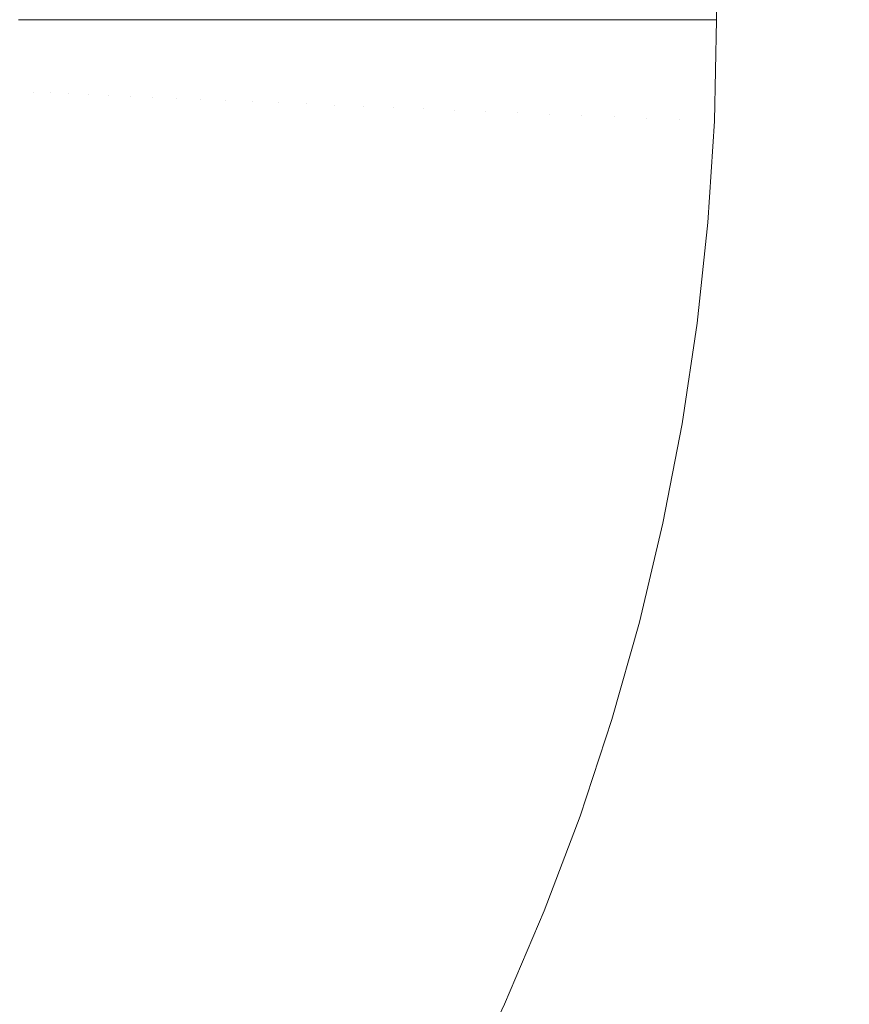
# Model space of a CAD drawing. Header units: centimetres. Extents: x -26 to 27.3, y -25.3 to -23.5.
# Tile 132 of 200: x 9.422 to 9.526, y -24.883 to -24.76. Entities that reach past the tile are written whole.
import ezdxf

# ---------------------------------------------------------------- set-up
doc = ezdxf.new("R2010")
doc.units = ezdxf.units.CM
doc.header["$LTSCALE"] = 2.54
doc.layers.add('Lucido design-1', color=7, linetype='Continuous')

# ---------------------------------------------------------------- blocks, each defined once
blk = doc.blocks.new('Gruppo-4-1')
at = {"color": 7, "linetype": 'Continuous', "lineweight": 9}
blk.add_3dface([(-25.89065, -23.55989, -349.28267), (-25.89065, -25.15989, -349.28267), (27.20935, -25.15989, -349.28267), (27.20935, -23.55989, -349.28267)], dxfattribs=at)
for points, invisible_edges in [([(9.50935, -23.55989, -350.08267), (9.50935, -24.75989, -350.08267), (9.50738, -24.75989, -350.08262)], 8), ([(27.20935, -23.55989, -350.08267), (27.20935, -25.15989, -350.08267), (9.50827, -24.78533, -350.08267), (9.50908, -24.77262, -350.08267)], 10), ([(27.20935, -23.55989, -350.08267), (9.50908, -24.77262, -350.08267), (9.50935, -24.75989, -350.08267)], 9), ([(9.50935, -24.75989, -350.08267), (9.50935, -23.55989, -350.08267), (27.20935, -23.55989, -350.08267)], 8), ([(9.42353, -24.76899, -350.03431), (9.42151, -24.7689, -350.0308), (9.4217, -24.75989, -350.0308), (9.4235, -24.75989, -350.03392)], 11), ([(9.4235, -24.75989, -350.03392), (9.42372, -24.75989, -350.03431), (9.42353, -24.76899, -350.03431)], 10), ([(9.42569, -24.76908, -350.03774), (9.42353, -24.76899, -350.03431), (9.42372, -24.75989, -350.03431), (9.42567, -24.75989, -350.0374)], 11), ([(9.42567, -24.75989, -350.0374), (9.42589, -24.75989, -350.03774), (9.42569, -24.76908, -350.03774)], 10), ([(9.42799, -24.76918, -350.04108), (9.42569, -24.76908, -350.03774), (9.42589, -24.75989, -350.03774), (9.42798, -24.75989, -350.04078)], 11), ([(9.42798, -24.75989, -350.04078), (9.42819, -24.75989, -350.04108), (9.42799, -24.76918, -350.04108)], 10), ([(9.43047, -24.76928, -350.04438), (9.42799, -24.76918, -350.04108), (9.42819, -24.75989, -350.04108), (9.43042, -24.75989, -350.04406)], 11), ([(9.43042, -24.75989, -350.04406), (9.43067, -24.75989, -350.04438), (9.43047, -24.76928, -350.04438)], 10), ([(9.43304, -24.76939, -350.04753), (9.43047, -24.76928, -350.04438), (9.43067, -24.75989, -350.04438), (9.433, -24.75989, -350.04723)], 11), ([(9.433, -24.75989, -350.04723), (9.43324, -24.75989, -350.04753), (9.43304, -24.76939, -350.04753)], 10), ([(9.43574, -24.7695, -350.05057), (9.43304, -24.76939, -350.04753), (9.43324, -24.75989, -350.04753), (9.4357, -24.75989, -350.0503)], 11), ([(9.4357, -24.75989, -350.0503), (9.43594, -24.75989, -350.05057), (9.43574, -24.7695, -350.05057)], 10), ([(9.43857, -24.76962, -350.05351), (9.43574, -24.7695, -350.05057), (9.43594, -24.75989, -350.05057), (9.43852, -24.75989, -350.05324)], 11), ([(9.43852, -24.75989, -350.05324), (9.43877, -24.75989, -350.05351), (9.43857, -24.76962, -350.05351)], 10), ([(9.44151, -24.76975, -350.05633), (9.43857, -24.76962, -350.05351), (9.43877, -24.75989, -350.05351), (9.44145, -24.75989, -350.05607)], 11), ([(9.44145, -24.75989, -350.05607), (9.44172, -24.75989, -350.05633), (9.44151, -24.76975, -350.05633)], 10), ([(9.44457, -24.76988, -350.05903), (9.44151, -24.76975, -350.05633), (9.44172, -24.75989, -350.05633), (9.4445, -24.75989, -350.05877)], 11), ([(9.4445, -24.75989, -350.05877), (9.44478, -24.75989, -350.05903), (9.44457, -24.76988, -350.05903)], 10), ([(9.44774, -24.77001, -350.0616), (9.44457, -24.76988, -350.05903), (9.44478, -24.75989, -350.05903), (9.44765, -24.75989, -350.06135)], 11), ([(9.44765, -24.75989, -350.06135), (9.44796, -24.75989, -350.0616), (9.44774, -24.77001, -350.0616)], 10), ([(9.45102, -24.77015, -350.06405), (9.44774, -24.77001, -350.0616), (9.44796, -24.75989, -350.0616), (9.45094, -24.75989, -350.06383)], 11), ([(9.45094, -24.75989, -350.06383), (9.45124, -24.75989, -350.06405), (9.45102, -24.77015, -350.06405)], 10), ([(9.4544, -24.7703, -350.06636), (9.45102, -24.77015, -350.06405), (9.45124, -24.75989, -350.06405), (9.45428, -24.75989, -350.06613)], 11), ([(9.45428, -24.75989, -350.06613), (9.45462, -24.75989, -350.06636), (9.4544, -24.7703, -350.06636)], 10), ([(9.45787, -24.77044, -350.06853), (9.4544, -24.7703, -350.06636), (9.45462, -24.75989, -350.06636), (9.45771, -24.75989, -350.06829)], 11), ([(9.45771, -24.75989, -350.06829), (9.45809, -24.75989, -350.06853), (9.45787, -24.77044, -350.06853)], 10), ([(9.46143, -24.7706, -350.07056), (9.45787, -24.77044, -350.06853), (9.45809, -24.75989, -350.06853), (9.46122, -24.75989, -350.07031)], 11), ([(9.46122, -24.75989, -350.07031), (9.46166, -24.75989, -350.07056), (9.46143, -24.7706, -350.07056)], 10), ([(9.46507, -24.77075, -350.07244), (9.46143, -24.7706, -350.07056), (9.46166, -24.75989, -350.07056), (9.46481, -24.75989, -350.07219)], 11), ([(9.46481, -24.75989, -350.07219), (9.4653, -24.75989, -350.07244), (9.46507, -24.77075, -350.07244)], 10), ([(9.4688, -24.77091, -350.07418), (9.46507, -24.77075, -350.07244), (9.4653, -24.75989, -350.07244), (9.46846, -24.75989, -350.07391)], 11), ([(9.46846, -24.75989, -350.07391), (9.46903, -24.75989, -350.07418), (9.4688, -24.77091, -350.07418)], 10), ([(9.47259, -24.77107, -350.07576), (9.4688, -24.77091, -350.07418), (9.46903, -24.75989, -350.07418), (9.47218, -24.75989, -350.07549)], 11), ([(9.47218, -24.75989, -350.07549), (9.47283, -24.75989, -350.07576), (9.47259, -24.77107, -350.07576)], 10), ([(9.47645, -24.77123, -350.07718), (9.47259, -24.77107, -350.07576), (9.47283, -24.75989, -350.07576), (9.47595, -24.75989, -350.07691)], 11), ([(9.47595, -24.75989, -350.07691), (9.47669, -24.75989, -350.07718), (9.47645, -24.77123, -350.07718)], 10), ([(9.48036, -24.7714, -350.07845), (9.47645, -24.77123, -350.07718), (9.47669, -24.75989, -350.07718), (9.47978, -24.75989, -350.07818)], 11), ([(9.47978, -24.75989, -350.07818), (9.48061, -24.75989, -350.07845), (9.48036, -24.7714, -350.07845)], 10), ([(9.48433, -24.77157, -350.07955), (9.48036, -24.7714, -350.07845), (9.48061, -24.75989, -350.07845), (9.48364, -24.75989, -350.07929)], 11), ([(9.48364, -24.75989, -350.07929), (9.48458, -24.75989, -350.07955), (9.48433, -24.77157, -350.07955)], 10), ([(9.48835, -24.77174, -350.08049), (9.48433, -24.77157, -350.07955), (9.48458, -24.75989, -350.07955), (9.48755, -24.75989, -350.08024)], 11), ([(9.48755, -24.75989, -350.08024), (9.4886, -24.75989, -350.08049), (9.48835, -24.77174, -350.08049)], 10), ([(9.4924, -24.77191, -350.08126), (9.48835, -24.77174, -350.08049), (9.4886, -24.75989, -350.08049), (9.49148, -24.75989, -350.08104)], 11), ([(9.49148, -24.75989, -350.08104), (9.49266, -24.75989, -350.08126), (9.4924, -24.77191, -350.08126)], 10), ([(9.49649, -24.77209, -350.08187), (9.4924, -24.77191, -350.08126), (9.49266, -24.75989, -350.08126), (9.49544, -24.75989, -350.08167)], 11), ([(9.49544, -24.75989, -350.08167), (9.49675, -24.75989, -350.08187), (9.49649, -24.77209, -350.08187)], 10), ([(9.5006, -24.77226, -350.08231), (9.49649, -24.77209, -350.08187), (9.49675, -24.75989, -350.08187), (9.49941, -24.75989, -350.08215)], 11), ([(9.49941, -24.75989, -350.08215), (9.50086, -24.75989, -350.08231), (9.5006, -24.77226, -350.08231)], 10), ([(9.50473, -24.77244, -350.08257), (9.5006, -24.77226, -350.08231), (9.50086, -24.75989, -350.08231), (9.50339, -24.75989, -350.08247)], 11), ([(9.50339, -24.75989, -350.08247), (9.50499, -24.75989, -350.08257), (9.50473, -24.77244, -350.08257)], 10), ([(9.50908, -24.77262, -350.08267), (9.50473, -24.77244, -350.08257), (9.50499, -24.75989, -350.08257), (9.50738, -24.75989, -350.08262)], 11), ([(9.50738, -24.75989, -350.08262), (9.50935, -24.75989, -350.08267), (9.50908, -24.77262, -350.08267)], 8), ([(9.42353, -24.76899, -350.03431), (9.42295, -24.77807, -350.03431), (9.42093, -24.7779, -350.0308), (9.42151, -24.7689, -350.0308)], 15), ([(9.42569, -24.76908, -350.03774), (9.42511, -24.77825, -350.03774), (9.42295, -24.77807, -350.03431), (9.42353, -24.76899, -350.03431)], 15), ([(9.42799, -24.76918, -350.04108), (9.4274, -24.77845, -350.04108), (9.42511, -24.77825, -350.03774), (9.42569, -24.76908, -350.03774)], 15), ([(9.43047, -24.76928, -350.04438), (9.42987, -24.77866, -350.04438), (9.4274, -24.77845, -350.04108), (9.42799, -24.76918, -350.04108)], 15), ([(9.43304, -24.76939, -350.04753), (9.43243, -24.77888, -350.04753), (9.42987, -24.77866, -350.04438), (9.43047, -24.76928, -350.04438)], 15), ([(9.43574, -24.7695, -350.05057), (9.43513, -24.7791, -350.05057), (9.43243, -24.77888, -350.04753), (9.43304, -24.76939, -350.04753)], 15), ([(9.43857, -24.76962, -350.05351), (9.43795, -24.77934, -350.05351), (9.43513, -24.7791, -350.05057), (9.43574, -24.7695, -350.05057)], 15), ([(9.44151, -24.76975, -350.05633), (9.44088, -24.77959, -350.05633), (9.43795, -24.77934, -350.05351), (9.43857, -24.76962, -350.05351)], 15), ([(9.44457, -24.76988, -350.05903), (9.44394, -24.77985, -350.05903), (9.44088, -24.77959, -350.05633), (9.44151, -24.76975, -350.05633)], 15), ([(9.44774, -24.77001, -350.0616), (9.4471, -24.78012, -350.0616), (9.44394, -24.77985, -350.05903), (9.44457, -24.76988, -350.05903)], 15), ([(9.45102, -24.77015, -350.06405), (9.45037, -24.7804, -350.06405), (9.4471, -24.78012, -350.0616), (9.44774, -24.77001, -350.0616)], 15), ([(9.4544, -24.7703, -350.06636), (9.45373, -24.78069, -350.06636), (9.45037, -24.7804, -350.06405), (9.45102, -24.77015, -350.06405)], 15), ([(9.45787, -24.77044, -350.06853), (9.4572, -24.78098, -350.06853), (9.45373, -24.78069, -350.06636), (9.4544, -24.7703, -350.06636)], 15), ([(9.46143, -24.7706, -350.07056), (9.46075, -24.78128, -350.07056), (9.4572, -24.78098, -350.06853), (9.45787, -24.77044, -350.06853)], 15), ([(9.46507, -24.77075, -350.07244), (9.46438, -24.78159, -350.07244), (9.46075, -24.78128, -350.07056), (9.46143, -24.7706, -350.07056)], 15), ([(9.4688, -24.77091, -350.07418), (9.46809, -24.78191, -350.07418), (9.46438, -24.78159, -350.07244), (9.46507, -24.77075, -350.07244)], 15), ([(9.47259, -24.77107, -350.07576), (9.47188, -24.78223, -350.07576), (9.46809, -24.78191, -350.07418), (9.4688, -24.77091, -350.07418)], 15), ([(9.47645, -24.77123, -350.07718), (9.47572, -24.78256, -350.07718), (9.47188, -24.78223, -350.07576), (9.47259, -24.77107, -350.07576)], 15), ([(9.48036, -24.7714, -350.07845), (9.47963, -24.78289, -350.07845), (9.47572, -24.78256, -350.07718), (9.47645, -24.77123, -350.07718)], 15), ([(9.48433, -24.77157, -350.07955), (9.48359, -24.78323, -350.07955), (9.47963, -24.78289, -350.07845), (9.48036, -24.7714, -350.07845)], 15), ([(9.48835, -24.77174, -350.08049), (9.48759, -24.78357, -350.08049), (9.48359, -24.78323, -350.07955), (9.48433, -24.77157, -350.07955)], 15), ([(9.4924, -24.77191, -350.08126), (9.49164, -24.78391, -350.08126), (9.48759, -24.78357, -350.08049), (9.48835, -24.77174, -350.08049)], 15), ([(9.49649, -24.77209, -350.08187), (9.49571, -24.78426, -350.08187), (9.49164, -24.78391, -350.08126), (9.4924, -24.77191, -350.08126)], 15), ([(9.5006, -24.77226, -350.08231), (9.49981, -24.78461, -350.08231), (9.49571, -24.78426, -350.08187), (9.49649, -24.77209, -350.08187)], 15), ([(9.50473, -24.77244, -350.08257), (9.50393, -24.78496, -350.08257), (9.49981, -24.78461, -350.08231), (9.5006, -24.77226, -350.08231)], 15), ([(9.50908, -24.77262, -350.08267), (9.50827, -24.78533, -350.08267), (9.50393, -24.78496, -350.08257), (9.50473, -24.77244, -350.08257)], 14), ([(9.42295, -24.77807, -350.03431), (9.42198, -24.78712, -350.03431), (9.41998, -24.78686, -350.0308), (9.42093, -24.7779, -350.0308)], 15), ([(9.42511, -24.77825, -350.03774), (9.42413, -24.78739, -350.03774), (9.42198, -24.78712, -350.03431), (9.42295, -24.77807, -350.03431)], 15), ([(9.4274, -24.77845, -350.04108), (9.42642, -24.78768, -350.04108), (9.42413, -24.78739, -350.03774), (9.42511, -24.77825, -350.03774)], 15), ([(9.42987, -24.77866, -350.04438), (9.42887, -24.788, -350.04438), (9.42642, -24.78768, -350.04108), (9.4274, -24.77845, -350.04108)], 15), ([(9.43243, -24.77888, -350.04753), (9.43143, -24.78833, -350.04753), (9.42887, -24.788, -350.04438), (9.42987, -24.77866, -350.04438)], 15), ([(9.43513, -24.7791, -350.05057), (9.43411, -24.78867, -350.05057), (9.43143, -24.78833, -350.04753), (9.43243, -24.77888, -350.04753)], 15), ([(9.43795, -24.77934, -350.05351), (9.43691, -24.78903, -350.05351), (9.43411, -24.78867, -350.05057), (9.43513, -24.7791, -350.05057)], 15), ([(9.44088, -24.77959, -350.05633), (9.43984, -24.7894, -350.05633), (9.43691, -24.78903, -350.05351), (9.43795, -24.77934, -350.05351)], 15), ([(9.44394, -24.77985, -350.05903), (9.44288, -24.78979, -350.05903), (9.43984, -24.7894, -350.05633), (9.44088, -24.77959, -350.05633)], 15), ([(9.4471, -24.78012, -350.0616), (9.44602, -24.7902, -350.0616), (9.44288, -24.78979, -350.05903), (9.44394, -24.77985, -350.05903)], 15), ([(9.45037, -24.7804, -350.06405), (9.44928, -24.79061, -350.06405), (9.44602, -24.7902, -350.0616), (9.4471, -24.78012, -350.0616)], 15), ([(9.45373, -24.78069, -350.06636), (9.45263, -24.79104, -350.06636), (9.44928, -24.79061, -350.06405), (9.45037, -24.7804, -350.06405)], 15), ([(9.4572, -24.78098, -350.06853), (9.45608, -24.79148, -350.06853), (9.45263, -24.79104, -350.06636), (9.45373, -24.78069, -350.06636)], 15), ([(9.46075, -24.78128, -350.07056), (9.45961, -24.79194, -350.07056), (9.45608, -24.79148, -350.06853), (9.4572, -24.78098, -350.06853)], 15), ([(9.46438, -24.78159, -350.07244), (9.46323, -24.7924, -350.07244), (9.45961, -24.79194, -350.07056), (9.46075, -24.78128, -350.07056)], 15), ([(9.46809, -24.78191, -350.07418), (9.46693, -24.79287, -350.07418), (9.46323, -24.7924, -350.07244), (9.46438, -24.78159, -350.07244)], 15), ([(9.47188, -24.78223, -350.07576), (9.47069, -24.79335, -350.07576), (9.46693, -24.79287, -350.07418), (9.46809, -24.78191, -350.07418)], 15), ([(9.47572, -24.78256, -350.07718), (9.47452, -24.79384, -350.07718), (9.47069, -24.79335, -350.07576), (9.47188, -24.78223, -350.07576)], 15), ([(9.47963, -24.78289, -350.07845), (9.47841, -24.79434, -350.07845), (9.47452, -24.79384, -350.07718), (9.47572, -24.78256, -350.07718)], 15), ([(9.48359, -24.78323, -350.07955), (9.48235, -24.79485, -350.07955), (9.47841, -24.79434, -350.07845), (9.47963, -24.78289, -350.07845)], 15), ([(9.48759, -24.78357, -350.08049), (9.48634, -24.79536, -350.08049), (9.48235, -24.79485, -350.07955), (9.48359, -24.78323, -350.07955)], 15), ([(9.49164, -24.78391, -350.08126), (9.49036, -24.79587, -350.08126), (9.48634, -24.79536, -350.08049), (9.48759, -24.78357, -350.08049)], 15), ([(9.49571, -24.78426, -350.08187), (9.49442, -24.79639, -350.08187), (9.49036, -24.79587, -350.08126), (9.49164, -24.78391, -350.08126)], 15), ([(9.49981, -24.78461, -350.08231), (9.4985, -24.79691, -350.08231), (9.49442, -24.79639, -350.08187), (9.49571, -24.78426, -350.08187)], 15), ([(9.50393, -24.78496, -350.08257), (9.5026, -24.79744, -350.08257), (9.4985, -24.79691, -350.08231), (9.49981, -24.78461, -350.08231)], 15), ([(9.50827, -24.78533, -350.08267), (9.50692, -24.79799, -350.08267), (9.5026, -24.79744, -350.08257), (9.50393, -24.78496, -350.08257)], 14), ([(9.50692, -24.79799, -350.08267), (9.50827, -24.78533, -350.08267), (27.20935, -25.15989, -350.08267)], 10), ([(9.42198, -24.78712, -350.03431), (9.42064, -24.79612, -350.03431), (9.41865, -24.79577, -350.0308), (9.41998, -24.78686, -350.0308)], 15), ([(9.42413, -24.78739, -350.03774), (9.42277, -24.79648, -350.03774), (9.42064, -24.79612, -350.03431), (9.42198, -24.78712, -350.03431)], 15), ([(9.42642, -24.78768, -350.04108), (9.42504, -24.79687, -350.04108), (9.42277, -24.79648, -350.03774), (9.42413, -24.78739, -350.03774)], 15), ([(9.42887, -24.788, -350.04438), (9.42748, -24.79729, -350.04438), (9.42504, -24.79687, -350.04108), (9.42642, -24.78768, -350.04108)], 15), ([(9.43143, -24.78833, -350.04753), (9.43002, -24.79773, -350.04753), (9.42748, -24.79729, -350.04438), (9.42887, -24.788, -350.04438)], 15), ([(9.43411, -24.78867, -350.05057), (9.43268, -24.79818, -350.05057), (9.43002, -24.79773, -350.04753), (9.43143, -24.78833, -350.04753)], 15), ([(9.43691, -24.78903, -350.05351), (9.43547, -24.79866, -350.05351), (9.43268, -24.79818, -350.05057), (9.43411, -24.78867, -350.05057)], 15), ([(9.43984, -24.7894, -350.05633), (9.43838, -24.79916, -350.05633), (9.43547, -24.79866, -350.05351), (9.43691, -24.78903, -350.05351)], 15), ([(9.44288, -24.78979, -350.05903), (9.4414, -24.79968, -350.05903), (9.43838, -24.79916, -350.05633), (9.43984, -24.7894, -350.05633)], 15), ([(9.44602, -24.7902, -350.0616), (9.44453, -24.80021, -350.0616), (9.4414, -24.79968, -350.05903), (9.44288, -24.78979, -350.05903)], 15), ([(9.44928, -24.79061, -350.06405), (9.44776, -24.80077, -350.06405), (9.44453, -24.80021, -350.0616), (9.44602, -24.7902, -350.0616)], 15), ([(9.45263, -24.79104, -350.06636), (9.45109, -24.80134, -350.06636), (9.44776, -24.80077, -350.06405), (9.44928, -24.79061, -350.06405)], 15), ([(9.45608, -24.79148, -350.06853), (9.45451, -24.80193, -350.06853), (9.45109, -24.80134, -350.06636), (9.45263, -24.79104, -350.06636)], 15), ([(9.45961, -24.79194, -350.07056), (9.45803, -24.80253, -350.07056), (9.45451, -24.80193, -350.06853), (9.45608, -24.79148, -350.06853)], 15), ([(9.46323, -24.7924, -350.07244), (9.46162, -24.80314, -350.07244), (9.45803, -24.80253, -350.07056), (9.45961, -24.79194, -350.07056)], 15), ([(9.46693, -24.79287, -350.07418), (9.46529, -24.80377, -350.07418), (9.46162, -24.80314, -350.07244), (9.46323, -24.7924, -350.07244)], 15), ([(9.47069, -24.79335, -350.07576), (9.46904, -24.80442, -350.07576), (9.46529, -24.80377, -350.07418), (9.46693, -24.79287, -350.07418)], 15), ([(9.47452, -24.79384, -350.07718), (9.47284, -24.80507, -350.07718), (9.46904, -24.80442, -350.07576), (9.47069, -24.79335, -350.07576)], 15), ([(9.47841, -24.79434, -350.07845), (9.47671, -24.80573, -350.07845), (9.47284, -24.80507, -350.07718), (9.47452, -24.79384, -350.07718)], 15), ([(9.48235, -24.79485, -350.07955), (9.48062, -24.8064, -350.07955), (9.47671, -24.80573, -350.07845), (9.47841, -24.79434, -350.07845)], 15), ([(9.48634, -24.79536, -350.08049), (9.48458, -24.80708, -350.08049), (9.48062, -24.8064, -350.07955), (9.48235, -24.79485, -350.07955)], 15), ([(9.49036, -24.79587, -350.08126), (9.48858, -24.80777, -350.08126), (9.48458, -24.80708, -350.08049), (9.48634, -24.79536, -350.08049)], 15), ([(9.42277, -24.79648, -350.03774), (9.42103, -24.80551, -350.03774), (9.41891, -24.80505, -350.03431), (9.42064, -24.79612, -350.03431)], 15), ([(9.42504, -24.79687, -350.04108), (9.42328, -24.80599, -350.04108), (9.42103, -24.80551, -350.03774), (9.42277, -24.79648, -350.03774)], 15), ([(9.49442, -24.79639, -350.08187), (9.49261, -24.80846, -350.08187), (9.48858, -24.80777, -350.08126), (9.49036, -24.79587, -350.08126)], 15), ([(9.4985, -24.79691, -350.08231), (9.49667, -24.80915, -350.08231), (9.49261, -24.80846, -350.08187), (9.49442, -24.79639, -350.08187)], 15), ([(9.42748, -24.79729, -350.04438), (9.4257, -24.80651, -350.04438), (9.42328, -24.80599, -350.04108), (9.42504, -24.79687, -350.04108)], 15), ([(9.43002, -24.79773, -350.04753), (9.42822, -24.80706, -350.04753), (9.4257, -24.80651, -350.04438), (9.42748, -24.79729, -350.04438)], 15), ([(9.43268, -24.79818, -350.05057), (9.43086, -24.80763, -350.05057), (9.42822, -24.80706, -350.04753), (9.43002, -24.79773, -350.04753)], 15), ([(9.5026, -24.79744, -350.08257), (9.50074, -24.80985, -350.08257), (9.49667, -24.80915, -350.08231), (9.4985, -24.79691, -350.08231)], 15), ([(9.50692, -24.79799, -350.08267), (9.50504, -24.81059, -350.08267), (9.50074, -24.80985, -350.08257), (9.5026, -24.79744, -350.08257)], 14), ([(27.20935, -25.15989, -350.08267), (9.50504, -24.81059, -350.08267), (9.50692, -24.79799, -350.08267)], 9), ([(9.43547, -24.79866, -350.05351), (9.43362, -24.80822, -350.05351), (9.43086, -24.80763, -350.05057), (9.43268, -24.79818, -350.05057)], 15), ([(9.43838, -24.79916, -350.05633), (9.4365, -24.80884, -350.05633), (9.43362, -24.80822, -350.05351), (9.43547, -24.79866, -350.05351)], 15), ([(9.4414, -24.79968, -350.05903), (9.4395, -24.80949, -350.05903), (9.4365, -24.80884, -350.05633), (9.43838, -24.79916, -350.05633)], 15), ([(9.44453, -24.80021, -350.0616), (9.4426, -24.81016, -350.0616), (9.4395, -24.80949, -350.05903), (9.4414, -24.79968, -350.05903)], 15), ([(9.44776, -24.80077, -350.06405), (9.44581, -24.81085, -350.06405), (9.4426, -24.81016, -350.0616), (9.44453, -24.80021, -350.0616)], 15), ([(9.45109, -24.80134, -350.06636), (9.44911, -24.81156, -350.06636), (9.44581, -24.81085, -350.06405), (9.44776, -24.80077, -350.06405)], 15), ([(9.45451, -24.80193, -350.06853), (9.45251, -24.81229, -350.06853), (9.44911, -24.81156, -350.06636), (9.45109, -24.80134, -350.06636)], 15), ([(9.45803, -24.80253, -350.07056), (9.45599, -24.81304, -350.07056), (9.45251, -24.81229, -350.06853), (9.45451, -24.80193, -350.06853)], 15), ([(9.46162, -24.80314, -350.07244), (9.45956, -24.81381, -350.07244), (9.45599, -24.81304, -350.07056), (9.45803, -24.80253, -350.07056)], 15), ([(9.46529, -24.80377, -350.07418), (9.4632, -24.8146, -350.07418), (9.45956, -24.81381, -350.07244), (9.46162, -24.80314, -350.07244)], 15), ([(9.46904, -24.80442, -350.07576), (9.46691, -24.8154, -350.07576), (9.4632, -24.8146, -350.07418), (9.46529, -24.80377, -350.07418)], 15), ([(9.42328, -24.80599, -350.04108), (9.42113, -24.81503, -350.04108), (9.4189, -24.81445, -350.03774), (9.42103, -24.80551, -350.03774)], 15), ([(9.47284, -24.80507, -350.07718), (9.47069, -24.81621, -350.07718), (9.46691, -24.8154, -350.07576), (9.46904, -24.80442, -350.07576)], 15), ([(9.47671, -24.80573, -350.07845), (9.47452, -24.81704, -350.07845), (9.47069, -24.81621, -350.07718), (9.47284, -24.80507, -350.07718)], 15), ([(9.4257, -24.80651, -350.04438), (9.42352, -24.81565, -350.04438), (9.42113, -24.81503, -350.04108), (9.42328, -24.80599, -350.04108)], 15), ([(9.42822, -24.80706, -350.04753), (9.42602, -24.8163, -350.04753), (9.42352, -24.81565, -350.04438), (9.4257, -24.80651, -350.04438)], 15), ([(9.48062, -24.8064, -350.07955), (9.4784, -24.81787, -350.07955), (9.47452, -24.81704, -350.07845), (9.47671, -24.80573, -350.07845)], 15), ([(9.48458, -24.80708, -350.08049), (9.48233, -24.81872, -350.08049), (9.4784, -24.81787, -350.07955), (9.48062, -24.8064, -350.07955)], 15), ([(9.43086, -24.80763, -350.05057), (9.42863, -24.81698, -350.05057), (9.42602, -24.8163, -350.04753), (9.42822, -24.80706, -350.04753)], 15), ([(9.43362, -24.80822, -350.05351), (9.43137, -24.8177, -350.05351), (9.42863, -24.81698, -350.05057), (9.43086, -24.80763, -350.05057)], 15), ([(9.48858, -24.80777, -350.08126), (9.4863, -24.81957, -350.08126), (9.48233, -24.81872, -350.08049), (9.48458, -24.80708, -350.08049)], 15), ([(9.49261, -24.80846, -350.08187), (9.4903, -24.82044, -350.08187), (9.4863, -24.81957, -350.08126), (9.48858, -24.80777, -350.08126)], 15), ([(9.4365, -24.80884, -350.05633), (9.43422, -24.81844, -350.05633), (9.43137, -24.8177, -350.05351), (9.43362, -24.80822, -350.05351)], 15), ([(9.4395, -24.80949, -350.05903), (9.43719, -24.81921, -350.05903), (9.43422, -24.81844, -350.05633), (9.4365, -24.80884, -350.05633)], 15), ([(9.49667, -24.80915, -350.08231), (9.49432, -24.8213, -350.08231), (9.4903, -24.82044, -350.08187), (9.49261, -24.80846, -350.08187)], 15), ([(9.50074, -24.80985, -350.08257), (9.49836, -24.82217, -350.08257), (9.49432, -24.8213, -350.08231), (9.49667, -24.80915, -350.08231)], 15), ([(9.4426, -24.81016, -350.0616), (9.44026, -24.82001, -350.0616), (9.43719, -24.81921, -350.05903), (9.4395, -24.80949, -350.05903)], 15), ([(9.44581, -24.81085, -350.06405), (9.44343, -24.82084, -350.06405), (9.44026, -24.82001, -350.0616), (9.4426, -24.81016, -350.0616)], 15), ([(9.50504, -24.81059, -350.08267), (9.50262, -24.82309, -350.08267), (9.49836, -24.82217, -350.08257), (9.50074, -24.80985, -350.08257)], 14), ([(9.44911, -24.81156, -350.06636), (9.4467, -24.82169, -350.06636), (9.44343, -24.82084, -350.06405), (9.44581, -24.81085, -350.06405)], 15), ([(9.45251, -24.81229, -350.06853), (9.45007, -24.82256, -350.06853), (9.4467, -24.82169, -350.06636), (9.44911, -24.81156, -350.06636)], 15), ([(27.20935, -25.15989, -350.08267), (9.50262, -24.82309, -350.08267), (9.50504, -24.81059, -350.08267)], 9), ([(9.45599, -24.81304, -350.07056), (9.45352, -24.82346, -350.07056), (9.45007, -24.82256, -350.06853), (9.45251, -24.81229, -350.06853)], 15), ([(9.45956, -24.81381, -350.07244), (9.45705, -24.82438, -350.07244), (9.45352, -24.82346, -350.07056), (9.45599, -24.81304, -350.07056)], 15), ([(9.4632, -24.8146, -350.07418), (9.46065, -24.82532, -350.07418), (9.45705, -24.82438, -350.07244), (9.45956, -24.81381, -350.07244)], 15), ([(9.42352, -24.81565, -350.04438), (9.42097, -24.82469, -350.04438), (9.4186, -24.82397, -350.04108), (9.42113, -24.81503, -350.04108)], 15), ([(9.46691, -24.8154, -350.07576), (9.46432, -24.82628, -350.07576), (9.46065, -24.82532, -350.07418), (9.4632, -24.8146, -350.07418)], 15), ([(9.47069, -24.81621, -350.07718), (9.46806, -24.82725, -350.07718), (9.46432, -24.82628, -350.07576), (9.46691, -24.8154, -350.07576)], 15), ([(9.42602, -24.8163, -350.04753), (9.42343, -24.82545, -350.04753), (9.42097, -24.82469, -350.04438), (9.42352, -24.81565, -350.04438)], 15), ([(9.42863, -24.81698, -350.05057), (9.42601, -24.82624, -350.05057), (9.42343, -24.82545, -350.04753), (9.42602, -24.8163, -350.04753)], 15), ([(9.47452, -24.81704, -350.07845), (9.47186, -24.82824, -350.07845), (9.46806, -24.82725, -350.07718), (9.47069, -24.81621, -350.07718)], 15), ([(9.43137, -24.8177, -350.05351), (9.42872, -24.82707, -350.05351), (9.42601, -24.82624, -350.05057), (9.42863, -24.81698, -350.05057)], 15), ([(9.43422, -24.81844, -350.05633), (9.43153, -24.82793, -350.05633), (9.42872, -24.82707, -350.05351), (9.43137, -24.8177, -350.05351)], 15), ([(9.4784, -24.81787, -350.07955), (9.4757, -24.82924, -350.07955), (9.47186, -24.82824, -350.07845), (9.47452, -24.81704, -350.07845)], 15), ([(9.48233, -24.81872, -350.08049), (9.47959, -24.83025, -350.08049), (9.4757, -24.82924, -350.07955), (9.4784, -24.81787, -350.07955)], 15), ([(9.43719, -24.81921, -350.05903), (9.43446, -24.82883, -350.05903), (9.43153, -24.82793, -350.05633), (9.43422, -24.81844, -350.05633)], 15), ([(9.4863, -24.81957, -350.08126), (9.48352, -24.83127, -350.08126), (9.47959, -24.83025, -350.08049), (9.48233, -24.81872, -350.08049)], 15), ([(9.44026, -24.82001, -350.0616), (9.4375, -24.82976, -350.0616), (9.43446, -24.82883, -350.05903), (9.43719, -24.81921, -350.05903)], 15), ([(9.44343, -24.82084, -350.06405), (9.44063, -24.83072, -350.06405), (9.4375, -24.82976, -350.0616), (9.44026, -24.82001, -350.0616)], 15), ([(9.4903, -24.82044, -350.08187), (9.48747, -24.8323, -350.08187), (9.48352, -24.83127, -350.08126), (9.4863, -24.81957, -350.08126)], 15), ([(9.4467, -24.82169, -350.06636), (9.44387, -24.83171, -350.06636), (9.44063, -24.83072, -350.06405), (9.44343, -24.82084, -350.06405)], 15), ([(9.49432, -24.8213, -350.08231), (9.49145, -24.83334, -350.08231), (9.48747, -24.8323, -350.08187), (9.4903, -24.82044, -350.08187)], 15), ([(9.49836, -24.82217, -350.08257), (9.49545, -24.83438, -350.08257), (9.49145, -24.83334, -350.08231), (9.49432, -24.8213, -350.08231)], 15), ([(9.45007, -24.82256, -350.06853), (9.44719, -24.83272, -350.06853), (9.44387, -24.83171, -350.06636), (9.4467, -24.82169, -350.06636)], 15), ([(9.45352, -24.82346, -350.07056), (9.4506, -24.83377, -350.07056), (9.44719, -24.83272, -350.06853), (9.45007, -24.82256, -350.06853)], 15), ([(9.50262, -24.82309, -350.08267), (9.49967, -24.83548, -350.08267), (9.49545, -24.83438, -350.08257), (9.49836, -24.82217, -350.08257)], 14), ([(9.45705, -24.82438, -350.07244), (9.45408, -24.83484, -350.07244), (9.4506, -24.83377, -350.07056), (9.45352, -24.82346, -350.07056)], 15), ([(27.20935, -25.15989, -350.08267), (9.49967, -24.83548, -350.08267), (9.50262, -24.82309, -350.08267)], 9), ([(9.42343, -24.82545, -350.04753), (9.42045, -24.83447, -350.04753), (9.41802, -24.83362, -350.04438), (9.42097, -24.82469, -350.04438)], 15), ([(9.46065, -24.82532, -350.07418), (9.45765, -24.83593, -350.07418), (9.45408, -24.83484, -350.07244), (9.45705, -24.82438, -350.07244)], 15), ([(9.42601, -24.82624, -350.05057), (9.423, -24.83537, -350.05057), (9.42045, -24.83447, -350.04753), (9.42343, -24.82545, -350.04753)], 15), ([(9.42872, -24.82707, -350.05351), (9.42567, -24.83632, -350.05351), (9.423, -24.83537, -350.05057), (9.42601, -24.82624, -350.05057)], 15), ([(9.46432, -24.82628, -350.07576), (9.46128, -24.83704, -350.07576), (9.45765, -24.83593, -350.07418), (9.46065, -24.82532, -350.07418)], 15), ([(9.46806, -24.82725, -350.07718), (9.46497, -24.83817, -350.07718), (9.46128, -24.83704, -350.07576), (9.46432, -24.82628, -350.07576)], 15), ([(9.43153, -24.82793, -350.05633), (9.42845, -24.8373, -350.05633), (9.42567, -24.83632, -350.05351), (9.42872, -24.82707, -350.05351)], 15), ([(9.47186, -24.82824, -350.07845), (9.46872, -24.83932, -350.07845), (9.46497, -24.83817, -350.07718), (9.46806, -24.82725, -350.07718)], 15), ([(9.43446, -24.82883, -350.05903), (9.43133, -24.83832, -350.05903), (9.42845, -24.8373, -350.05633), (9.43153, -24.82793, -350.05633)], 15), ([(9.4375, -24.82976, -350.0616), (9.43433, -24.83938, -350.0616), (9.43133, -24.83832, -350.05903), (9.43446, -24.82883, -350.05903)], 15), ([(9.4757, -24.82924, -350.07955), (9.47252, -24.84048, -350.07955), (9.46872, -24.83932, -350.07845), (9.47186, -24.82824, -350.07845)], 15), ([(9.44063, -24.83072, -350.06405), (9.43742, -24.84047, -350.06405), (9.43433, -24.83938, -350.0616), (9.4375, -24.82976, -350.0616)], 15), ([(9.47959, -24.83025, -350.08049), (9.47636, -24.84166, -350.08049), (9.47252, -24.84048, -350.07955), (9.4757, -24.82924, -350.07955)], 15), ([(9.44387, -24.83171, -350.06636), (9.44061, -24.8416, -350.06636), (9.43742, -24.84047, -350.06405), (9.44063, -24.83072, -350.06405)], 15), ([(9.48352, -24.83127, -350.08126), (9.48024, -24.84285, -350.08126), (9.47636, -24.84166, -350.08049), (9.47959, -24.83025, -350.08049)], 15), ([(9.48747, -24.8323, -350.08187), (9.48415, -24.84404, -350.08187), (9.48024, -24.84285, -350.08126), (9.48352, -24.83127, -350.08126)], 15), ([(9.44719, -24.83272, -350.06853), (9.44388, -24.84275, -350.06853), (9.44061, -24.8416, -350.06636), (9.44387, -24.83171, -350.06636)], 15), ([(9.49145, -24.83334, -350.08231), (9.48808, -24.84525, -350.08231), (9.48415, -24.84404, -350.08187), (9.48747, -24.8323, -350.08187)], 15), ([(9.4506, -24.83377, -350.07056), (9.44724, -24.84394, -350.07056), (9.44388, -24.84275, -350.06853), (9.44719, -24.83272, -350.06853)], 15), ([(9.45408, -24.83484, -350.07244), (9.45068, -24.84516, -350.07244), (9.44724, -24.84394, -350.07056), (9.4506, -24.83377, -350.07056)], 15), ([(9.49545, -24.83438, -350.08257), (9.49203, -24.84646, -350.08257), (9.48808, -24.84525, -350.08231), (9.49145, -24.83334, -350.08231)], 15), ([(9.423, -24.83537, -350.05057), (9.4196, -24.84437, -350.05057), (9.4171, -24.84337, -350.04753), (9.42045, -24.83447, -350.04753)], 15), ([(9.45765, -24.83593, -350.07418), (9.4542, -24.8464, -350.07418), (9.45068, -24.84516, -350.07244), (9.45408, -24.83484, -350.07244)], 15), ([(9.49967, -24.83548, -350.08267), (9.4962, -24.84773, -350.08267), (9.49203, -24.84646, -350.08257), (9.49545, -24.83438, -350.08257)], 14), ([(9.42567, -24.83632, -350.05351), (9.42223, -24.84543, -350.05351), (9.4196, -24.84437, -350.05057), (9.423, -24.83537, -350.05057)], 15), ([(9.42845, -24.8373, -350.05633), (9.42496, -24.84653, -350.05633), (9.42223, -24.84543, -350.05351), (9.42567, -24.83632, -350.05351)], 15), ([(9.46128, -24.83704, -350.07576), (9.45778, -24.84766, -350.07576), (9.4542, -24.8464, -350.07418), (9.45765, -24.83593, -350.07418)], 15), ([(27.20935, -25.15989, -350.08267), (9.4962, -24.84773, -350.08267), (9.49967, -24.83548, -350.08267)], 9), ([(9.43133, -24.83832, -350.05903), (9.42781, -24.84767, -350.05903), (9.42496, -24.84653, -350.05633), (9.42845, -24.8373, -350.05633)], 15), ([(9.46497, -24.83817, -350.07718), (9.46142, -24.84895, -350.07718), (9.45778, -24.84766, -350.07576), (9.46128, -24.83704, -350.07576)], 15), ([(9.43433, -24.83938, -350.0616), (9.43075, -24.84885, -350.0616), (9.42781, -24.84767, -350.05903), (9.43133, -24.83832, -350.05903)], 15), ([(9.46872, -24.83932, -350.07845), (9.46511, -24.85025, -350.07845), (9.46142, -24.84895, -350.07718), (9.46497, -24.83817, -350.07718)], 15), ([(9.43742, -24.84047, -350.06405), (9.43379, -24.85008, -350.06405), (9.43075, -24.84885, -350.0616), (9.43433, -24.83938, -350.0616)], 15), ([(9.47252, -24.84048, -350.07955), (9.46886, -24.85158, -350.07955), (9.46511, -24.85025, -350.07845), (9.46872, -24.83932, -350.07845)], 15), ([(9.44061, -24.8416, -350.06636), (9.43693, -24.85134, -350.06636), (9.43379, -24.85008, -350.06405), (9.43742, -24.84047, -350.06405)], 15), ([(9.47636, -24.84166, -350.08049), (9.47265, -24.85292, -350.08049), (9.46886, -24.85158, -350.07955), (9.47252, -24.84048, -350.07955)], 15), ([(9.44388, -24.84275, -350.06853), (9.44016, -24.85263, -350.06853), (9.43693, -24.85134, -350.06636), (9.44061, -24.8416, -350.06636)], 15), ([(9.48024, -24.84285, -350.08126), (9.47647, -24.85427, -350.08126), (9.47265, -24.85292, -350.08049), (9.47636, -24.84166, -350.08049)], 15), ([(9.44724, -24.84394, -350.07056), (9.44346, -24.85396, -350.07056), (9.44016, -24.85263, -350.06853), (9.44388, -24.84275, -350.06853)], 15), ([(9.48415, -24.84404, -350.08187), (9.48033, -24.85563, -350.08187), (9.47647, -24.85427, -350.08126), (9.48024, -24.84285, -350.08126)], 15), ([(9.42223, -24.84543, -350.05351), (9.41841, -24.85439, -350.05351), (9.41583, -24.85322, -350.05057), (9.4196, -24.84437, -350.05057)], 15), ([(9.45068, -24.84516, -350.07244), (9.44685, -24.85532, -350.07244), (9.44346, -24.85396, -350.07056), (9.44724, -24.84394, -350.07056)], 15), ([(9.48808, -24.84525, -350.08231), (9.48421, -24.857, -350.08231), (9.48033, -24.85563, -350.08187), (9.48415, -24.84404, -350.08187)], 15), ([(9.42496, -24.84653, -350.05633), (9.42109, -24.8556, -350.05633), (9.41841, -24.85439, -350.05351), (9.42223, -24.84543, -350.05351)], 15), ([(9.4542, -24.8464, -350.07418), (9.4503, -24.85671, -350.07418), (9.44685, -24.85532, -350.07244), (9.45068, -24.84516, -350.07244)], 15), ([(9.49203, -24.84646, -350.08257), (9.48811, -24.85838, -350.08257), (9.48421, -24.857, -350.08231), (9.48808, -24.84525, -350.08231)], 15), ([(9.42781, -24.84767, -350.05903), (9.42388, -24.85686, -350.05903), (9.42109, -24.8556, -350.05633), (9.42496, -24.84653, -350.05633)], 15), ([(9.45778, -24.84766, -350.07576), (9.45383, -24.85813, -350.07576), (9.4503, -24.85671, -350.07418), (9.4542, -24.8464, -350.07418)], 15), ([(9.4962, -24.84773, -350.08267), (9.49222, -24.85983, -350.08267), (9.48811, -24.85838, -350.08257), (9.49203, -24.84646, -350.08257)], 14), ([(9.43075, -24.84885, -350.0616), (9.42678, -24.85817, -350.0616), (9.42388, -24.85686, -350.05903), (9.42781, -24.84767, -350.05903)], 15), ([(9.46142, -24.84895, -350.07718), (9.45741, -24.85957, -350.07718), (9.45383, -24.85813, -350.07576), (9.45778, -24.84766, -350.07576)], 15), ([(9.49222, -24.85983, -350.08267), (9.4962, -24.84773, -350.08267), (27.20935, -25.15989, -350.08267)], 10), ([(9.43379, -24.85008, -350.06405), (9.42976, -24.85952, -350.06405), (9.42678, -24.85817, -350.0616), (9.43075, -24.84885, -350.0616)], 15), ([(9.46511, -24.85025, -350.07845), (9.46105, -24.86103, -350.07845), (9.45741, -24.85957, -350.07718), (9.46142, -24.84895, -350.07718)], 15), ([(9.43693, -24.85134, -350.06636), (9.43284, -24.86091, -350.06636), (9.42976, -24.85952, -350.06405), (9.43379, -24.85008, -350.06405)], 15), ([(9.46886, -24.85158, -350.07955), (9.46473, -24.86251, -350.07955), (9.46105, -24.86103, -350.07845), (9.46511, -24.85025, -350.07845)], 15), ([(9.44016, -24.85263, -350.06853), (9.43601, -24.86234, -350.06853), (9.43284, -24.86091, -350.06636), (9.43693, -24.85134, -350.06636)], 15), ([(9.47265, -24.85292, -350.08049), (9.46846, -24.86401, -350.08049), (9.46473, -24.86251, -350.07955), (9.46886, -24.85158, -350.07955)], 15), ([(9.44346, -24.85396, -350.07056), (9.43926, -24.86381, -350.07056), (9.43601, -24.86234, -350.06853), (9.44016, -24.85263, -350.06853)], 15), ([(9.47647, -24.85427, -350.08126), (9.47223, -24.86552, -350.08126), (9.46846, -24.86401, -350.08049), (9.47265, -24.85292, -350.08049)], 15), ([(9.44685, -24.85532, -350.07244), (9.44258, -24.86531, -350.07244), (9.43926, -24.86381, -350.07056), (9.44346, -24.85396, -350.07056)], 15), ([(9.48033, -24.85563, -350.08187), (9.47602, -24.86704, -350.08187), (9.47223, -24.86552, -350.08126), (9.47647, -24.85427, -350.08126)], 15), ([(9.42388, -24.85686, -350.05903), (9.41957, -24.86588, -350.05903), (9.41684, -24.8645, -350.05633), (9.42109, -24.8556, -350.05633)], 15), ([(9.4503, -24.85671, -350.07418), (9.44598, -24.86685, -350.07418), (9.44258, -24.86531, -350.07244), (9.44685, -24.85532, -350.07244)], 15), ([(9.48421, -24.857, -350.08231), (9.47984, -24.86858, -350.08231), (9.47602, -24.86704, -350.08187), (9.48033, -24.85563, -350.08187)], 15), ([(9.42678, -24.85817, -350.0616), (9.42241, -24.86731, -350.0616), (9.41957, -24.86588, -350.05903), (9.42388, -24.85686, -350.05903)], 15), ([(9.45383, -24.85813, -350.07576), (9.44944, -24.86841, -350.07576), (9.44598, -24.86685, -350.07418), (9.4503, -24.85671, -350.07418)], 15), ([(9.48811, -24.85838, -350.08257), (9.48367, -24.87012, -350.08257), (9.47984, -24.86858, -350.08231), (9.48421, -24.857, -350.08231)], 15), ([(9.42976, -24.85952, -350.06405), (9.42534, -24.86879, -350.06405), (9.42241, -24.86731, -350.0616), (9.42678, -24.85817, -350.0616)], 15), ([(9.45741, -24.85957, -350.07718), (9.45296, -24.87, -350.07718), (9.44944, -24.86841, -350.07576), (9.45383, -24.85813, -350.07576)], 15), ([(9.49222, -24.85983, -350.08267), (9.48772, -24.87174, -350.08267), (9.48367, -24.87012, -350.08257), (9.48811, -24.85838, -350.08257)], 14), ([(9.43284, -24.86091, -350.06636), (9.42836, -24.87031, -350.06636), (9.42534, -24.86879, -350.06405), (9.42976, -24.85952, -350.06405)], 15), ([(9.46105, -24.86103, -350.07845), (9.45653, -24.87162, -350.07845), (9.45296, -24.87, -350.07718), (9.45741, -24.85957, -350.07718)], 15), ([(27.20935, -25.15989, -350.08267), (9.48772, -24.87174, -350.08267), (9.49222, -24.85983, -350.08267)], 9), ([(9.43601, -24.86234, -350.06853), (9.43146, -24.87187, -350.06853), (9.42836, -24.87031, -350.06636), (9.43284, -24.86091, -350.06636)], 15), ([(9.46473, -24.86251, -350.07955), (9.46015, -24.87325, -350.07955), (9.45653, -24.87162, -350.07845), (9.46105, -24.86103, -350.07845)], 15), ([(9.43926, -24.86381, -350.07056), (9.43464, -24.87348, -350.07056), (9.43146, -24.87187, -350.06853), (9.43601, -24.86234, -350.06853)], 15), ([(9.46846, -24.86401, -350.08049), (9.46381, -24.87491, -350.08049), (9.46015, -24.87325, -350.07955), (9.46473, -24.86251, -350.07955)], 15), ([(9.44258, -24.86531, -350.07244), (9.4379, -24.87512, -350.07244), (9.43464, -24.87348, -350.07056), (9.43926, -24.86381, -350.07056)], 15), ([(9.47223, -24.86552, -350.08126), (9.46751, -24.87658, -350.08126), (9.46381, -24.87491, -350.08049), (9.46846, -24.86401, -350.08049)], 15), ([(9.42241, -24.86731, -350.0616), (9.41766, -24.87625, -350.0616), (9.41489, -24.87471, -350.05903), (9.41957, -24.86588, -350.05903)], 15), ([(9.44598, -24.86685, -350.07418), (9.44122, -24.8768, -350.07418), (9.4379, -24.87512, -350.07244), (9.44258, -24.86531, -350.07244)], 15), ([(9.47602, -24.86704, -350.08187), (9.47123, -24.87827, -350.08187), (9.46751, -24.87658, -350.08126), (9.47223, -24.86552, -350.08126)], 15), ([(9.44944, -24.86841, -350.07576), (9.44461, -24.8785, -350.07576), (9.44122, -24.8768, -350.07418), (9.44598, -24.86685, -350.07418)], 15), ([(9.47984, -24.86858, -350.08231), (9.47498, -24.87996, -350.08231), (9.47123, -24.87827, -350.08187), (9.47602, -24.86704, -350.08187)], 15), ([(9.42534, -24.86879, -350.06405), (9.42052, -24.87785, -350.06405), (9.41766, -24.87625, -350.0616), (9.42241, -24.86731, -350.0616)], 15), ([(9.45296, -24.87, -350.07718), (9.44806, -24.88024, -350.07718), (9.44461, -24.8785, -350.07576), (9.44944, -24.86841, -350.07576)], 15), ([(9.42836, -24.87031, -350.06636), (9.42347, -24.8795, -350.06636), (9.42052, -24.87785, -350.06405), (9.42534, -24.86879, -350.06405)], 15), ([(9.48367, -24.87012, -350.08257), (9.47875, -24.88166, -350.08257), (9.47498, -24.87996, -350.08231), (9.47984, -24.86858, -350.08231)], 15), ([(9.43146, -24.87187, -350.06853), (9.42651, -24.8812, -350.06853), (9.42347, -24.8795, -350.06636), (9.42836, -24.87031, -350.06636)], 15), ([(9.45653, -24.87162, -350.07845), (9.45156, -24.88201, -350.07845), (9.44806, -24.88024, -350.07718), (9.45296, -24.87, -350.07718)], 15), ([(9.48772, -24.87174, -350.08267), (9.48272, -24.88346, -350.08267), (9.47875, -24.88166, -350.08257), (9.48367, -24.87012, -350.08257)], 14), ([(9.43464, -24.87348, -350.07056), (9.42962, -24.88294, -350.07056), (9.42651, -24.8812, -350.06853), (9.43146, -24.87187, -350.06853)], 15), ([(9.46015, -24.87325, -350.07955), (9.45511, -24.8838, -350.07955), (9.45156, -24.88201, -350.07845), (9.45653, -24.87162, -350.07845)], 15), ([(9.48272, -24.88346, -350.08267), (9.48772, -24.87174, -350.08267), (27.20935, -25.15989, -350.08267)], 10), ([(9.4379, -24.87512, -350.07244), (9.4328, -24.88471, -350.07244), (9.42962, -24.88294, -350.07056), (9.43464, -24.87348, -350.07056)], 15), ([(9.46381, -24.87491, -350.08049), (9.4587, -24.88561, -350.08049), (9.45511, -24.8838, -350.07955), (9.46015, -24.87325, -350.07955)], 15), ([(9.44122, -24.8768, -350.07418), (9.43605, -24.88653, -350.07418), (9.4328, -24.88471, -350.07244), (9.4379, -24.87512, -350.07244)], 15), ([(9.46751, -24.87658, -350.08126), (9.46232, -24.88743, -350.08126), (9.4587, -24.88561, -350.08049), (9.46381, -24.87491, -350.08049)], 15), ([(9.44461, -24.8785, -350.07576), (9.43937, -24.88838, -350.07576), (9.43605, -24.88653, -350.07418), (9.44122, -24.8768, -350.07418)], 15), ([(9.47123, -24.87827, -350.08187), (9.46597, -24.88927, -350.08187), (9.46232, -24.88743, -350.08126), (9.46751, -24.87658, -350.08126)], 15), ([(9.42347, -24.8795, -350.06636), (9.4182, -24.88848, -350.06636), (9.41532, -24.88671, -350.06405), (9.42052, -24.87785, -350.06405)], 15), ([(9.47498, -24.87996, -350.08231), (9.46965, -24.89113, -350.08231), (9.46597, -24.88927, -350.08187), (9.47123, -24.87827, -350.08187)], 15), ([(9.42651, -24.8812, -350.06853), (9.42116, -24.8903, -350.06853), (9.4182, -24.88848, -350.06636), (9.42347, -24.8795, -350.06636)], 15), ([(9.44806, -24.88024, -350.07718), (9.44274, -24.89027, -350.07718), (9.43937, -24.88838, -350.07576), (9.44461, -24.8785, -350.07576)], 15), ([(9.45156, -24.88201, -350.07845), (9.44616, -24.89218, -350.07845), (9.44274, -24.89027, -350.07718), (9.44806, -24.88024, -350.07718)], 15), ([(9.47875, -24.88166, -350.08257), (9.47334, -24.89299, -350.08257), (9.46965, -24.89113, -350.08231), (9.47498, -24.87996, -350.08231)], 15), ([(9.42962, -24.88294, -350.07056), (9.4242, -24.89217, -350.07056), (9.42116, -24.8903, -350.06853), (9.42651, -24.8812, -350.06853)], 15), ([(9.45511, -24.8838, -350.07955), (9.44963, -24.89412, -350.07955), (9.44616, -24.89218, -350.07845), (9.45156, -24.88201, -350.07845)], 15), ([(9.48272, -24.88346, -350.08267), (9.47723, -24.89495, -350.08267), (9.47334, -24.89299, -350.08257), (9.47875, -24.88166, -350.08257)], 14), ([(9.4328, -24.88471, -350.07244), (9.4273, -24.89408, -350.07244), (9.4242, -24.89217, -350.07056), (9.42962, -24.88294, -350.07056)], 15)]:
    blk.add_3dface(points, dxfattribs=dict(at, invisible_edges=invisible_edges))

msp = doc.modelspace()

# ---------------------------------------------------------------- block references
at = {"layer": 'Lucido design-1', "color": 7}
msp.add_blockref('Gruppo-4-1', (0, 0), dxfattribs=at)

doc.saveas('drawing.dxf')
